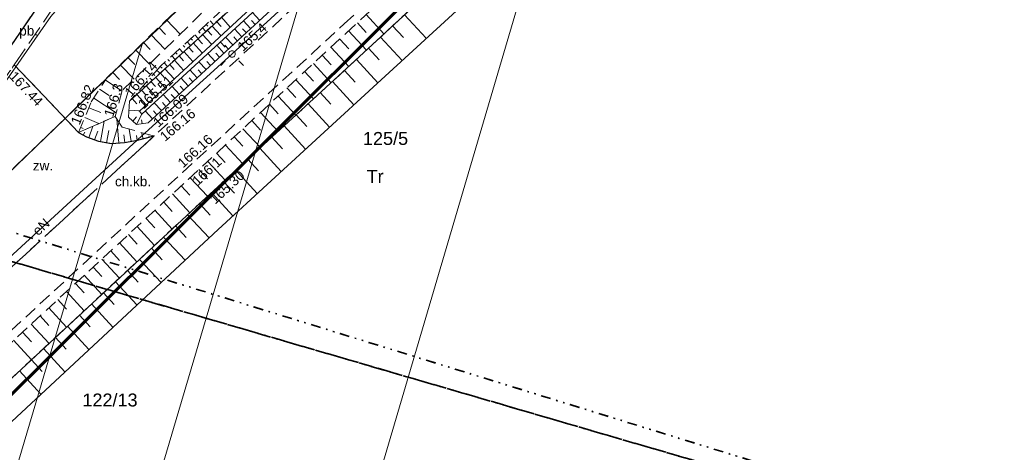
# Model space of a CAD drawing. Extents: x 7503703 to 7518012, y 5690450 to 5705715.
# Tile 39 of 50: x 7512704 to 7512780, y 5696855 to 5696889. Entities that reach past the tile are written whole.
import ezdxf
from ezdxf.enums import TextEntityAlignment as Align

# ---------------------------------------------------------------- set-up
doc = ezdxf.new("R2010")
doc.units = 0
for name, pattern in [('DWUKROPK1_5-3', [2.23, 0.75, -0.46, 0.05, -0.46, 0.05, -0.46]), ('KROPK2-2-2', [3.49, 1, -0.47, 0.05, -0.47, 1, -0.5]), ('PRZER1-1', [1, 0.5, -0.5]), ('PRZER2-1', [1.5, 1, -0.5]), ('PRZER3-1', [2, 1.5, -0.5])]:
    doc.linetypes.add(name, pattern=pattern)
doc.layers.get('0').update_dxf_attribs({"linetype": 'CONTINUOUS'})
for name, color, linetype, lineweight in [('EGDE', 7, 'CONTINUOUS', 18), ('EGDE_O', 7, 'CONTINUOUS', 18), ('EGPG', 7, 'CONTINUOUS', 18), ('GESGPB', 7, 'CONTINUOUS', 35), ('GESGPS', 7, 'CONTINUOUS', 35), ('GOSRBG', 7, 'CONTINUOUS', 18), ('GUPPRZ_O', 7, 'CONTINUOUS', 18), ('OTKC', 7, 'CONTINUOUS', 18), ('OTKC_O', 7, 'CONTINUOUS', 18), ('OTKJ', 7, 'CONTINUOUS', 18), ('OTKK', 7, 'CONTINUOUS', 25), ('OTKU', 7, 'CONTINUOUS', 18), ('OTKU_O', 7, 'CONTINUOUS', 18), ('OTRK', 7, 'CONTINUOUS', 18), ('OTRN', 7, 'CONTINUOUS', 13), ('OTRN_O', 7, 'CONTINUOUS', 13), ('OTRS', 7, 'CONTINUOUS', 13), ('OTRS_O', 7, 'CONTINUOUS', 13), ('OTRU', 7, 'CONTINUOUS', 18), ('SUEO', 7, 'CONTINUOUS', 18), ('SULO', 7, 'CONTINUOUS', 35)]:
    doc.layers.add(name, color=color, linetype=linetype, lineweight=lineweight)
for name, color, linetype, lineweight, true_color in [('EGUG', 96, 'CONTINUOUS', 18, 0x008000), ('EGUG_O', 96, 'CONTINUOUS', 18, 0x008000), ('GESKLU', 96, 'CONTINUOUS', 18, 0x008000), ('SUEP', 1, 'CONTINUOUS', 18, 0xff0000), ('SUEP_O', 1, 'CONTINUOUS', 18, 0xff0000)]:
    doc.layers.add(name, color=color, linetype=linetype, lineweight=lineweight, true_color=true_color)
doc.styles.add('Arial', font='arial.ttf')

# ---------------------------------------------------------------- blocks, each defined once
blk = doc.blocks.new('D_GSPWPN1')
blk.add_hatch(color=0).paths.add_polyline_path([(-0.045, 0), (-0.043467, -0.011647), (-0.038971, -0.0225), (-0.03182, -0.03182), (-0.0225, -0.038971), (-0.011647, -0.043467), (0, -0.045), (0.011647, -0.043467), (0.0225, -0.038971), (0.03182, -0.03182), (0.038971, -0.0225), (0.043467, -0.011647), (0.045, 0), (0.043467, 0.011647), (0.038971, 0.0225), (0.03182, 0.03182), (0.0225, 0.038971), (0.011647, 0.043467), (0, 0.045), (-0.011647, 0.043467), (-0.0225, 0.038971), (-0.03182, 0.03182), (-0.038971, 0.0225), (-0.043467, 0.011647)])
blk = doc.blocks.new('D_GSPWPS1')
blk.add_hatch(color=0).paths.add_polyline_path([(-0.045, 0), (-0.043467, -0.011647), (-0.038971, -0.0225), (-0.03182, -0.03182), (-0.0225, -0.038971), (-0.011647, -0.043467), (0, -0.045), (0.011647, -0.043467), (0.0225, -0.038971), (0.03182, -0.03182), (0.038971, -0.0225), (0.043467, -0.011647), (0.045, 0), (0.043467, 0.011647), (0.038971, 0.0225), (0.03182, 0.03182), (0.0225, 0.038971), (0.011647, 0.043467), (0, 0.045), (-0.011647, 0.043467), (-0.0225, 0.038971), (-0.03182, 0.03182), (-0.038971, 0.0225), (-0.043467, 0.011647)])
blk = doc.blocks.new('D_GUPELA2')
blk.add_hatch(color=0).paths.add_polyline_path([(-0.001087, 0.044987), (0.011881, 0.043403), (0.021281, 0.03965), (0.030065, 0.033482), (0.038133, 0.023893), (0.043117, 0.012881), (0.044986, 0.001113), (0.044323, -0.007777), (0.040557, -0.019497), (0.033417, -0.030138), (0.024849, -0.037517), (0.013788, -0.042836), (0.002013, -0.044955), (-0.00982, -0.043916), (-0.020466, -0.040077), (-0.029541, -0.033946), (-0.036867, -0.025804), (-0.04187, -0.01649), (-0.04461, -0.005909), (-0.044532, 0.006476), (-0.041285, 0.017903), (-0.034764, 0.028574), (-0.024479, 0.03776), (-0.013449, 0.042943)])
at = {"color": 0}
for points in [[(-0.883883, 0.883883), (-0.53033, 0.53033)], [(0.883883, 0.883883), (0.53033, 0.53033)], [(-0.883883, -0.883883), (-0.53033, -0.53033)], [(0.883883, -0.883883), (0.53033, -0.53033)]]:
    blk.add_lwpolyline(points, dxfattribs=at)
blk = doc.blocks.new('D_GUPELA1')
at = {"color": 0}
blk.add_lwpolyline([(0, 0.25), (0.064705, 0.241481), (0.125, 0.216506), (0.176777, 0.176777), (0.216506, 0.125), (0.241481, 0.064705), (0.25, 0), (0.241481, -0.064705), (0.216506, -0.125), (0.176777, -0.176777), (0.125, -0.216506), (0.064705, -0.241481), (0, -0.25), (-0.064705, -0.241481), (-0.125, -0.216506), (-0.176777, -0.176777), (-0.216506, -0.125), (-0.241481, -0.064705), (-0.25, 0), (-0.241481, 0.064705), (-0.216506, 0.125), (-0.176777, 0.176777), (-0.125, 0.216506), (-0.064705, 0.241481)], close=True, dxfattribs=at)
blk = doc.blocks.new('D_GEPPGD1_2')
blk.add_hatch(color=0).paths.add_polyline_path([(0, -0.045), (0.013906, -0.042798), (0.02645, -0.036406), (0.036406, -0.02645), (0.042798, -0.013906), (0.045, 0), (0.042798, 0.013906), (0.036406, 0.02645), (0.02645, 0.036406), (0.013906, 0.042798), (0, 0.045), (-0.013906, 0.042798), (-0.02645, 0.036406), (-0.036406, 0.02645), (-0.042798, 0.013906), (-0.045, 0), (-0.042798, -0.013906), (-0.036406, -0.02645), (-0.02645, -0.036406), (-0.013906, -0.042798)])

msp = doc.modelspace()

# ---------------------------------------------------------------- linework, layer by layer
at = {"layer": 'EGDE', "color": 7, "linetype": 'Continuous', "lineweight": 18, "elevation": 10.22}
for points in [[(7512695.047, 5696787.292), (7512729.161, 5696902.336), (7512752.974, 5696925.642), (7512710.776, 5696782.632), (7512708.282, 5696783.37)], [(7512681.61, 5696741.96), (7512695.047, 5696787.292), (7512729.161, 5696902.336), (7512717.47, 5696890.889), (7512713.35, 5696886.929), (7512668.15, 5696734.72), (7512671.52, 5696736.42)], [(7512668.15, 5696734.72), (7512713.35, 5696886.929), (7512697.622, 5696871.76), (7512654.9, 5696728.02)]]:
    msp.add_lwpolyline(points, close=True, dxfattribs=at)
msp.add_lwpolyline([(7512550.14, 5696758.187), (7512563.38, 5696761.29), (7512577.049, 5696765.619), (7512584.278, 5696769.138), (7512587.988, 5696770.947), (7512599.816, 5696778.432), (7512607.915, 5696785.659), (7512612.414, 5696789.678), (7512632.502, 5696809.033), (7512681.646, 5696856.369), (7512697.622, 5696871.76), (7512713.35, 5696886.929), (7512717.47, 5696890.889), (7512689.851, 5696898.43), (7512674.495, 5696883.749), (7512592.16, 5696804.83), (7512587.987, 5696800.83), (7512583.288, 5696797.191), (7512578.028, 5696794.183), (7512572.679, 5696791.664), (7512564.28, 5696788.226), (7512558.57, 5696786.126), (7512552.67, 5696784.835)], dxfattribs=at)
at = {"layer": 'EGUG', "color": 96, "linetype": 'PRZER1-1', "lineweight": 18, "true_color": 0x008000, "elevation": 10.08}
for points in [[(7512632.502, 5696809.033), (7512681.646, 5696856.369), (7512697.622, 5696871.76), (7512713.35, 5696886.929), (7512717.47, 5696890.889), (7512729.161, 5696902.336), (7512752.974, 5696925.642), (7512773.634, 5696945.879), (7512797.065, 5696968.816), (7512818.915, 5696990.213), (7512824.737, 5696986.83), (7512830.69, 5696983.37), (7512843.21, 5696976.09), (7512868.792, 5696961.226), (7512859.113, 5696928.83), (7512847.14, 5696889.52), (7512841.85, 5696872.13), (7512838.22, 5696867.12), (7512827.45, 5696855.45), (7512807.74, 5696835.39), (7512801.73, 5696828.43), (7512798.02, 5696824.61), (7512776.84, 5696802.84)], [(7512552.67, 5696784.835), (7512558.57, 5696786.126), (7512564.28, 5696788.226), (7512572.679, 5696791.664), (7512578.028, 5696794.183), (7512583.288, 5696797.191), (7512587.987, 5696800.83), (7512592.16, 5696804.83), (7512674.495, 5696883.749), (7512689.851, 5696898.43), (7512717.47, 5696890.889), (7512713.35, 5696886.929), (7512697.622, 5696871.76), (7512681.646, 5696856.369), (7512632.502, 5696809.033), (7512612.414, 5696789.678), (7512607.915, 5696785.659), (7512599.816, 5696778.432), (7512587.988, 5696770.947), (7512584.278, 5696769.138), (7512577.049, 5696765.619), (7512563.38, 5696761.29), (7512550.14, 5696758.187)]]:
    msp.add_lwpolyline(points, dxfattribs=at)
at = {"layer": 'GESGPB', "color": 7, "linetype": 'DWUKROPK1_5-3', "lineweight": 35, "elevation": 10.1}
msp.add_lwpolyline([(7512599.331, 5697115.344), (7512556.49, 5696976.558), (7512542.821, 5696980.678), (7512539.742, 5696981.618), (7512535.872, 5696982.778), (7512528.932, 5696984.867), (7512521.993, 5696986.957), (7512517.453, 5696971.649), (7512513.453, 5696958.15), (7512506.043, 5696933.272), (7512834.022, 5696832.038), (7512839.07, 5696834.82), (7512845.963, 5696838.599), (7512853.095, 5696845.399), (7512853.94, 5696848.24), (7512867.188, 5696892.527), (7512874.83, 5696917.94), (7512878.731, 5696930.93), (7512790.055, 5696979.375), (7512630.836, 5697066.378), (7512611.809, 5697119.393)], close=True, dxfattribs=at)
msp.add_lwpolyline([(7512687.537, 5696658.789), (7512710.125, 5696679.718), (7512732.754, 5696700.686), (7512751.622, 5696717.964), (7512775.771, 5696740.543), (7512773.651, 5696742.772), (7512814.499, 5696782.09), (7512818.899, 5696786.32), (7512823.859, 5696791.259), (7512841.659, 5696808.999), (7512838.1, 5696819.75), (7512836.541, 5696824.448), (7512835.592, 5696827.288), (7512834.022, 5696832.038), (7512506.043, 5696933.272), (7512483.414, 5696857.279), (7512498.713, 5696853.178), (7512468.781, 5696736.369), (7512448.744, 5696658.123)], dxfattribs=at)
at = {"layer": 'GESGPS', "color": 7, "linetype": 'KROPK2-2-2', "lineweight": 35, "elevation": 10.1}
for points in [[(7512435.992, 5696952.002), (7512639.721, 5696890.866), (7512656.118, 5696886.387), (7512674.495, 5696883.749), (7512697.622, 5696871.76), (7512834.022, 5696832.038), (7512839.07, 5696834.82), (7512845.963, 5696838.599), (7512853.095, 5696845.399), (7512853.94, 5696848.24), (7512867.188, 5696892.527), (7512874.83, 5696917.94), (7512878.731, 5696930.93), (7512714.981, 5697063.118), (7512707.181, 5697060.838), (7512687.522, 5697055.079), (7512668.063, 5697049.38), (7512645.697, 5697042.829), (7512618.879, 5697120.893)], [(7512687.537, 5696658.789), (7512710.125, 5696679.718), (7512732.754, 5696700.686), (7512751.622, 5696717.964), (7512775.771, 5696740.543), (7512773.651, 5696742.772), (7512814.499, 5696782.09), (7512818.899, 5696786.32), (7512823.859, 5696791.259), (7512841.659, 5696808.999), (7512838.1, 5696819.75), (7512836.541, 5696824.448), (7512835.592, 5696827.288), (7512834.022, 5696832.038), (7512697.622, 5696871.76), (7512674.495, 5696883.749), (7512656.118, 5696886.387), (7512639.721, 5696890.866), (7512435.992, 5696952.002)]]:
    msp.add_lwpolyline(points, dxfattribs=at)
at = {"layer": 'GESKLU', "color": 96, "linetype": 'PRZER3-1', "lineweight": 18, "true_color": 0x008000, "elevation": 10.06}
for points in [[(7512632.502, 5696809.033), (7512681.646, 5696856.369), (7512697.622, 5696871.76), (7512713.35, 5696886.929), (7512717.47, 5696890.889), (7512729.161, 5696902.336), (7512752.974, 5696925.642), (7512773.634, 5696945.879), (7512797.065, 5696968.816), (7512818.915, 5696990.213), (7512824.737, 5696986.83), (7512830.69, 5696983.37), (7512843.21, 5696976.09), (7512868.792, 5696961.226), (7512859.113, 5696928.83), (7512847.14, 5696889.52), (7512841.85, 5696872.13), (7512838.22, 5696867.12), (7512827.45, 5696855.45), (7512807.74, 5696835.39), (7512801.73, 5696828.43), (7512798.02, 5696824.61), (7512776.84, 5696802.84)], [(7512552.67, 5696784.835), (7512558.57, 5696786.126), (7512564.28, 5696788.226), (7512572.679, 5696791.664), (7512578.028, 5696794.183), (7512583.288, 5696797.191), (7512587.987, 5696800.83), (7512592.16, 5696804.83), (7512674.495, 5696883.749), (7512689.851, 5696898.43), (7512717.47, 5696890.889), (7512713.35, 5696886.929), (7512697.622, 5696871.76), (7512681.646, 5696856.369), (7512632.502, 5696809.033), (7512612.414, 5696789.678), (7512607.915, 5696785.659), (7512599.816, 5696778.432), (7512587.988, 5696770.947), (7512584.278, 5696769.138), (7512577.049, 5696765.619), (7512563.38, 5696761.29), (7512550.14, 5696758.187)]]:
    msp.add_lwpolyline(points, dxfattribs=at)
at = {"layer": 'GOSRBG', "color": 3, "linetype": 'Continuous', "lineweight": 60, "elevation": 10.04}
msp.add_lwpolyline([(7512739.985, 5696896.446), (7512699.032, 5696928.944), (7512591.508, 5696959.84), (7512503.234, 5696985.761), (7512469.374, 5696889.223), (7512539.922, 5696865.093), (7512550.495, 5696898.359), (7512651.11, 5696869.527), (7512666.595, 5696861.927), (7512692.607, 5696849.266)], close=True, dxfattribs=at)
at = {"layer": 'OTKC', "color": 7, "linetype": 'PRZER2-1', "lineweight": 18, "elevation": 10.18}
for points in [[(7512782.47, 5696914.99), (7512779.48, 5696914.88), (7512775.49, 5696914.63), (7512769.51, 5696913.97), (7512765.56, 5696913.41), (7512761.61, 5696912.67), (7512758.7, 5696911.97), (7512754.06, 5696910.48), (7512751.16, 5696909.36), (7512747.57, 5696907.58), (7512744.18, 5696905.81), (7512741.46, 5696904.15), (7512738.96, 5696902.35), (7512736.87, 5696900.59), (7512726.38, 5696890.96), (7512714.29, 5696879.83), (7512698.86, 5696865.66), (7512694.68, 5696861.82), (7512667.1, 5696834.17), (7512638.18, 5696805.03)], [(7512640.81, 5696802.57), (7512669.74, 5696831.7), (7512696.62, 5696858.71), (7512716.49, 5696877.01), (7512729, 5696888.49), (7512738.56, 5696897.36), (7512740.89, 5696899.28), (7512743.31, 5696901.06), (7512745, 5696902.14), (7512746.88, 5696903.2), (7512749.42, 5696904.52), (7512753.04, 5696906.22), (7512755.04, 5696907.05), (7512756.8, 5696907.64), (7512759.68, 5696908.49), (7512761.63, 5696908.99), (7512764.57, 5696909.57), (7512767.53, 5696910.08), (7512771.52, 5696910.63), (7512774.6, 5696910.96), (7512778.49, 5696911.23), (7512781.49, 5696911.37)]]:
    msp.add_lwpolyline(points, dxfattribs=at)
at = {"layer": 'OTKJ', "color": 7, "linetype": 'PRZER3-1', "lineweight": 18, "elevation": 10.18}
msp.add_lwpolyline([(7512611.557, 5696798.557), (7512629.842, 5696816.509), (7512650.575, 5696836.803), (7512671.404, 5696857.173), (7512687.296, 5696868.773), (7512699.335, 5696881.17), (7512708.119, 5696893.984), (7512715.594, 5696901.122), (7512737.212, 5696922.643), (7512763.935, 5696949.102), (7512782.837, 5696967.833)], dxfattribs=at)
at = {"layer": 'OTKK', "color": 7, "linetype": 'Continuous', "lineweight": 25, "elevation": 10.18}
for points in [[(7512606.29, 5696793.88), (7512611.557, 5696798.557), (7512629.842, 5696816.509), (7512650.575, 5696836.803), (7512671.404, 5696857.173), (7512687.296, 5696868.773), (7512699.335, 5696881.17), (7512708.119, 5696893.984), (7512715.594, 5696901.122), (7512737.212, 5696922.643), (7512763.935, 5696949.102), (7512782.837, 5696967.833), (7512800.41, 5696984.95)], [(7512703.46, 5696885.33), (7512705.71, 5696882.95), (7512708.44, 5696880.09), (7512709.05, 5696879.76), (7512709.99, 5696879.42), (7512710.98, 5696879.24), (7512711.99, 5696879.32), (7512713, 5696879.49), (7512714.29, 5696879.83)]]:
    msp.add_lwpolyline(points, dxfattribs=at)
at = {"layer": 'OTKU', "color": 7, "linetype": 'PRZER3-1', "lineweight": 18, "elevation": 10.18}
for points in [[(7512671.404, 5696857.173), (7512671.802, 5696856.605), (7512674.912, 5696859.046), (7512687.046, 5696867.711), (7512688.556, 5696867.69), (7512689.348, 5696866.891), (7512691.538, 5696869.166), (7512690.093, 5696870.544), (7512692.266, 5696872.782), (7512694.561, 5696872.063), (7512697.07, 5696874.48), (7512701.58, 5696879.15), (7512700.99, 5696880.36), (7512700.38, 5696880.99), (7512703.46, 5696885.33), (7512708.788, 5696893.145), (7512737.734, 5696922.003), (7512737.212, 5696922.643), (7512715.594, 5696901.122), (7512708.119, 5696893.984), (7512699.335, 5696881.17), (7512687.296, 5696868.773)], [(7512697.07, 5696874.48), (7512701.58, 5696879.15), (7512700.99, 5696880.36), (7512700.38, 5696880.99), (7512703.46, 5696885.33), (7512705.71, 5696882.95), (7512708.44, 5696880.09), (7512709.05, 5696879.76), (7512709.99, 5696879.42), (7512710.98, 5696879.24), (7512711.99, 5696879.32), (7512713, 5696879.49), (7512714.29, 5696879.83), (7512698.86, 5696865.66), (7512699.38, 5696866.87), (7512699.71, 5696867.81), (7512699.94, 5696868.8), (7512699.96, 5696869.83), (7512699.85, 5696870.81), (7512699.6, 5696871.78), (7512698.25, 5696873.2)]]:
    msp.add_lwpolyline(points, close=True, dxfattribs=at)
at = {"layer": 'OTRK', "color": 7, "linetype": 'PRZER2-1', "lineweight": 18, "elevation": 10.06}
for points in [[(7512708.44, 5696880.09), (7512709.42, 5696882.46), (7512710.63, 5696884.32), (7512722.45, 5696895.82), (7512740.74, 5696913.93), (7512763.98, 5696936.78), (7512778.03, 5696950.93), (7512788.84, 5696961.54), (7512795.33, 5696967.76), (7512789.57, 5696960.66), (7512779.14, 5696949.77), (7512765.18, 5696935.36), (7512741.96, 5696912.08), (7512723.33, 5696894.55), (7512711.82, 5696883.33), (7512711.26, 5696881.34)], [(7512714.29, 5696879.83), (7512713, 5696879.49), (7512711.99, 5696879.32), (7512710.98, 5696879.24), (7512709.99, 5696879.42), (7512709.05, 5696879.76), (7512708.44, 5696880.09), (7512711.26, 5696881.34), (7512711.82, 5696880.5)]]:
    msp.add_lwpolyline(points, close=True, dxfattribs=at)
for points in [[(7512780.34, 5696919.36), (7512771.21, 5696918.1), (7512762.54, 5696916.63), (7512752.61, 5696914.12), (7512747.32, 5696911.66), (7512742.88, 5696909.24), (7512738.01, 5696906.07), (7512732.17, 5696901.5), (7512724.04, 5696893.67), (7512714.78, 5696885.22), (7512712.38, 5696882.53), (7512723.98, 5696893.09), (7512732.56, 5696901.11), (7512738.26, 5696905.76), (7512742.86, 5696908.77), (7512747.36, 5696911.14), (7512752.93, 5696913.67), (7512762.51, 5696916.13), (7512770.87, 5696917.51), (7512779.36, 5696918.2), (7512798.75, 5696918.37)], [(7512641.25, 5696801.96), (7512670.2, 5696831.21), (7512697.09, 5696858.21), (7512716.93, 5696876.47), (7512729.15, 5696887.78), (7512738.73, 5696896.58), (7512743.67, 5696900.52), (7512747.46, 5696902.73), (7512753.28, 5696905.61), (7512756.58, 5696906.81), (7512761.83, 5696908.35), (7512768.22, 5696909.49), (7512771.74, 5696909.88), (7512778.27, 5696910.56), (7512788.64, 5696910.74)], [(7512788.68, 5696909.14), (7512778.8, 5696909.26), (7512771.82, 5696908.48), (7512771.8, 5696908.32), (7512771.29, 5696908.42), (7512771.27, 5696908.32), (7512762.42, 5696906.39), (7512756.6, 5696904.94), (7512753.8, 5696903.76), (7512749.07, 5696901.43), (7512744.55, 5696898.52), (7512739.68, 5696894.77), (7512730.16, 5696885.94), (7512718.25, 5696875.02), (7512698.16, 5696856.38), (7512671.27, 5696829.6), (7512641.76, 5696800.07)]]:
    msp.add_lwpolyline(points, dxfattribs=at)
at = {"layer": 'OTRK', "color": 7, "linetype": 'Continuous', "lineweight": 18, "elevation": 10.06}
for points in [[(7512730.706, 5696889.209), (7512732.076, 5696887.717)], [(7512715.235, 5696888.8), (7512716.304, 5696887.701)], [(7512718.324, 5696888.454), (7512718.452, 5696888.314)], [(7512718.621, 5696888.725), (7512718.877, 5696888.444)], [(7512730.022, 5696888.581), (7512730.709, 5696887.834)], [(7512714.045, 5696887.642), (7512715.115, 5696886.542)], [(7512714.64, 5696888.221), (7512715.175, 5696887.672)], [(7512717.433, 5696887.641), (7512717.688, 5696887.362)], [(7512717.73, 5696887.912), (7512717.857, 5696887.772)], [(7512718.027, 5696888.183), (7512718.282, 5696887.903)], [(7512729.338, 5696887.953), (7512730.715, 5696886.455)], [(7512713.45, 5696887.064), (7512713.985, 5696886.513)], [(7512716.542, 5696886.828), (7512716.669, 5696886.689)], [(7512716.839, 5696887.099), (7512717.093, 5696886.82)], [(7512717.136, 5696887.37), (7512717.263, 5696887.23)], [(7512728.656, 5696887.323), (7512729.348, 5696886.576)], [(7512712.855, 5696886.485), (7512713.927, 5696885.384)], [(7512715.651, 5696886.015), (7512715.904, 5696885.738)], [(7512715.948, 5696886.286), (7512716.075, 5696886.147)], [(7512716.245, 5696886.557), (7512716.498, 5696886.279)], [(7512727.294, 5696886.062), (7512727.982, 5696885.318)], [(7512727.975, 5696886.692), (7512729.355, 5696885.202)], [(7512711.665, 5696885.327), (7512712.738, 5696884.225)], [(7512712.26, 5696885.906), (7512712.796, 5696885.355)], [(7512714.762, 5696885.2), (7512714.901, 5696885.076)], [(7512715.057, 5696885.473), (7512715.309, 5696885.197)], [(7512715.354, 5696885.744), (7512715.48, 5696885.605)], [(7512726.612, 5696885.431), (7512727.986, 5696883.947)], [(7512711.07, 5696884.748), (7512711.607, 5696884.197)], [(7512714.227, 5696884.6), (7512714.335, 5696884.504)], [(7512714.494, 5696884.9), (7512714.741, 5696884.68)], [(7512725.931, 5696884.801), (7512726.616, 5696884.06)], [(7512710.512, 5696884.139), (7512711.81, 5696883.295)], [(7512713.424, 5696883.7), (7512713.546, 5696883.591)], [(7512713.691, 5696884), (7512713.768, 5696883.932)], [(7512713.959, 5696884.3), (7512714.143, 5696884.135)], [(7512725.249, 5696884.17), (7512726.617, 5696882.692)], [(7512710.06, 5696883.443), (7512710.817, 5696882.951)], [(7512712.888, 5696883.1), (7512712.948, 5696883.047)], [(7512713.156, 5696883.4), (7512713.201, 5696883.359)], [(7512723.887, 5696882.909), (7512725.249, 5696881.437)], [(7512724.568, 5696883.539), (7512725.251, 5696882.802)], [(7512709.607, 5696882.748), (7512711.339, 5696881.621)], [(7512712.621, 5696882.8), (7512712.635, 5696882.787)], [(7512723.205, 5696882.278), (7512723.885, 5696881.544)], [(7512709.234, 5696882.01), (7512710.149, 5696881.632)], [(7512722.524, 5696881.647), (7512723.88, 5696880.182)], [(7512708.917, 5696881.243), (7512710.016, 5696880.788)], [(7512710.136, 5696879.394), (7512710.422, 5696880.969)], [(7512711.553, 5696879.285), (7512711.408, 5696881.118)], [(7512721.843, 5696881.017), (7512722.519, 5696880.286)], [(7512708.6, 5696880.476), (7512708.783, 5696880.4)], [(7512708.799, 5696879.896), (7512708.924, 5696880.128)], [(7512709.231, 5696879.695), (7512709.552, 5696880.583)], [(7512709.68, 5696879.532), (7512709.918, 5696880.192)], [(7512710.606, 5696879.308), (7512710.778, 5696880.255)], [(7512712.029, 5696879.327), (7512711.93, 5696879.912)], [(7512712.5, 5696879.406), (7512712.34, 5696880.359)], [(7512712.971, 5696879.485), (7512712.909, 5696879.853)], [(7512713.434, 5696879.604), (7512713.304, 5696880.098)], [(7512721.161, 5696880.386), (7512722.511, 5696878.927)], [(7512713.896, 5696879.726), (7512713.866, 5696879.84)], [(7512719.798, 5696879.125), (7512721.143, 5696877.672)], [(7512720.48, 5696879.755), (7512721.153, 5696879.028)], [(7512719.117, 5696878.494), (7512719.788, 5696877.769)], [(7512718.436, 5696877.863), (7512719.774, 5696876.417)], [(7512717.754, 5696877.233), (7512718.422, 5696876.511)], [(7512717.073, 5696876.602), (7512718.405, 5696875.162)], [(7512715.707, 5696875.344), (7512717.039, 5696873.897)], [(7512716.39, 5696875.973), (7512717.055, 5696875.251)], [(7512715.024, 5696874.716), (7512715.691, 5696873.99)], [(7512714.341, 5696874.087), (7512715.678, 5696872.634)], [(7512713.657, 5696873.458), (7512714.327, 5696872.73)], [(7512712.974, 5696872.829), (7512714.317, 5696871.371)], [(7512711.608, 5696871.572), (7512712.956, 5696870.108)], [(7512712.291, 5696872.201), (7512712.964, 5696871.47)], [(7512710.925, 5696870.943), (7512711.6, 5696870.21)], [(7512710.242, 5696870.314), (7512711.594, 5696868.845)], [(7512709.559, 5696869.686), (7512710.236, 5696868.949)], [(7512708.192, 5696868.428), (7512708.872, 5696867.689)], [(7512708.875, 5696869.057), (7512710.233, 5696867.582)], [(7512707.509, 5696867.799), (7512708.872, 5696866.319)], [(7512706.826, 5696867.171), (7512707.509, 5696866.429)], [(7512706.143, 5696866.542), (7512707.511, 5696865.056)], [(7512705.46, 5696865.913), (7512706.145, 5696865.169)], [(7512704.093, 5696864.656), (7512704.781, 5696863.909)], [(7512704.777, 5696865.284), (7512706.149, 5696863.793)], [(7512703.41, 5696864.027), (7512704.788, 5696862.53)]]:
    msp.add_lwpolyline(points, dxfattribs=at)
at = {"layer": 'OTRU', "color": 7, "linetype": 'Continuous', "lineweight": 18, "elevation": 10.06}
for points in [[(7512798.53, 5696916.03), (7512779.76, 5696915.88), (7512771.37, 5696915.21), (7512763.07, 5696913.86), (7512753.51, 5696911.4), (7512748.27, 5696909.01), (7512743.86, 5696906.64), (7512739.52, 5696903.79), (7512734, 5696899.3), (7512725.22, 5696891.32), (7512713.83, 5696880.85), (7512712.93, 5696880.72), (7512713.34, 5696881.51), (7512724.72, 5696891.97), (7512733.41, 5696900.05), (7512739.04, 5696904.64), (7512743.48, 5696907.56), (7512747.76, 5696909.87), (7512753.21, 5696912.35), (7512762.87, 5696914.82), (7512771.13, 5696916.21), (7512779.36, 5696916.88), (7512798.61, 5696917)], [(7512643.25, 5696797.72), (7512672.83, 5696827.43), (7512699.17, 5696853.95), (7512719.24, 5696872.6), (7512731.55, 5696883.89), (7512740.76, 5696892.34), (7512745.52, 5696896.31), (7512750.55, 5696899.43), (7512755.03, 5696901.69), (7512762.11, 5696903.85), (7512770.81, 5696905.42), (7512771.27, 5696908.32), (7512762.42, 5696906.39), (7512756.6, 5696904.94), (7512753.8, 5696903.76), (7512749.07, 5696901.43), (7512744.55, 5696898.52), (7512739.68, 5696894.77), (7512730.16, 5696885.94), (7512718.25, 5696875.02), (7512698.16, 5696856.38), (7512671.27, 5696829.6), (7512641.76, 5696800.07)], [(7512723.98, 5696893.09), (7512712.38, 5696882.53), (7512712.31, 5696881.27), (7512712.93, 5696880.72), (7512713.34, 5696881.51), (7512713.14, 5696881.74), (7512724.46, 5696892.22)], [(7512719.488, 5696889.001), (7512720.172, 5696888.25)], [(7512722.448, 5696888.772), (7512721.895, 5696889.374)], [(7512733.672, 5696889.197), (7512735.355, 5696887.381)], [(7512718.761, 5696888.339), (7512719.45, 5696887.582)], [(7512719.125, 5696888.67), (7512719.468, 5696888.293)], [(7512721.758, 5696888.137), (7512721.205, 5696888.739)], [(7512722.103, 5696888.455), (7512721.826, 5696888.755)], [(7512732.742, 5696888.334), (7512733.581, 5696887.429)], [(7512718.034, 5696887.677), (7512718.729, 5696886.914)], [(7512718.398, 5696888.008), (7512718.744, 5696887.628)], [(7512720.722, 5696887.185), (7512720.445, 5696887.486)], [(7512721.067, 5696887.502), (7512720.514, 5696888.104)], [(7512721.412, 5696887.82), (7512721.136, 5696888.121)], [(7512731.812, 5696887.472), (7512733.486, 5696885.666)], [(7512717.307, 5696887.015), (7512718.007, 5696886.246)], [(7512717.671, 5696887.346), (7512718.019, 5696886.963)], [(7512719.686, 5696886.233), (7512719.133, 5696886.835)], [(7512720.031, 5696886.55), (7512719.755, 5696886.851)], [(7512720.376, 5696886.868), (7512719.823, 5696887.469)], [(7512716.217, 5696886.023), (7512716.571, 5696885.634)], [(7512716.58, 5696886.354), (7512717.286, 5696885.578)], [(7512716.944, 5696886.685), (7512717.295, 5696886.298)], [(7512718.995, 5696885.598), (7512718.442, 5696886.2)], [(7512719.341, 5696885.916), (7512719.064, 5696886.216)], [(7512730.882, 5696886.609), (7512731.717, 5696885.709)], [(7512715.49, 5696885.361), (7512715.847, 5696884.969)], [(7512715.853, 5696885.692), (7512716.565, 5696884.91)], [(7512718.305, 5696884.963), (7512717.752, 5696885.565)], [(7512718.65, 5696885.281), (7512718.374, 5696885.582)], [(7512729.951, 5696885.748), (7512731.606, 5696883.942)], [(7512714.763, 5696884.699), (7512715.123, 5696884.304)], [(7512715.126, 5696885.03), (7512715.843, 5696884.243)], [(7512717.614, 5696884.329), (7512717.061, 5696884.93)], [(7512717.96, 5696884.646), (7512717.683, 5696884.947)], [(7512729.016, 5696884.891), (7512729.844, 5696883.988)], [(7512713.672, 5696883.707), (7512714.4, 5696882.907)], [(7512714.036, 5696884.037), (7512714.398, 5696883.639)], [(7512714.399, 5696884.368), (7512715.122, 5696883.575)], [(7512716.233, 5696883.059), (7512715.68, 5696883.661)], [(7512716.578, 5696883.376), (7512716.302, 5696883.677)], [(7512716.924, 5696883.694), (7512716.371, 5696884.296)], [(7512717.269, 5696884.011), (7512716.992, 5696884.312)], [(7512728.081, 5696884.033), (7512729.737, 5696882.227)], [(7512712.945, 5696883.045), (7512713.679, 5696882.239)], [(7512713.309, 5696883.376), (7512713.674, 5696882.974)], [(7512715.543, 5696882.424), (7512714.989, 5696883.026)], [(7512715.888, 5696882.742), (7512715.611, 5696883.043)], [(7512727.146, 5696883.176), (7512727.974, 5696882.273)], [(7512712.582, 5696882.714), (7512712.95, 5696882.309)], [(7512714.852, 5696881.79), (7512714.299, 5696882.391)], [(7512715.197, 5696882.107), (7512714.921, 5696882.408)], [(7512726.211, 5696882.319), (7512727.867, 5696880.512)], [(7512712.341, 5696881.821), (7512713.177, 5696881.775)], [(7512714.162, 5696881.155), (7512713.608, 5696881.757)], [(7512714.507, 5696881.472), (7512714.23, 5696881.773)], [(7512725.276, 5696881.462), (7512726.104, 5696880.558)], [(7512712.632, 5696880.984), (7512712.927, 5696881.316)], [(7512713.347, 5696880.78), (7512713.305, 5696881.071)], [(7512724.341, 5696880.605), (7512725.998, 5696878.798)], [(7512723.406, 5696879.747), (7512724.234, 5696878.844)], [(7512722.471, 5696878.89), (7512724.128, 5696877.083)], [(7512721.536, 5696878.033), (7512722.365, 5696877.129)], [(7512720.601, 5696877.176), (7512722.258, 5696875.368)], [(7512719.666, 5696876.319), (7512720.495, 5696875.415)], [(7512718.731, 5696875.461), (7512720.389, 5696873.654)], [(7512717.799, 5696874.601), (7512718.632, 5696873.704)], [(7512716.869, 5696873.739), (7512718.534, 5696871.944)], [(7512715.939, 5696872.876), (7512716.772, 5696871.978)], [(7512715.009, 5696872.013), (7512716.676, 5696870.217)], [(7512714.08, 5696871.151), (7512714.913, 5696870.252)], [(7512713.15, 5696870.288), (7512714.817, 5696868.49)], [(7512712.22, 5696869.425), (7512713.054, 5696868.526)], [(7512711.29, 5696868.562), (7512712.959, 5696866.763)], [(7512710.36, 5696867.7), (7512711.195, 5696866.8)], [(7512709.43, 5696866.837), (7512711.101, 5696865.037)], [(7512708.501, 5696865.974), (7512709.336, 5696865.074)], [(7512707.571, 5696865.111), (7512709.242, 5696863.31)], [(7512706.641, 5696864.249), (7512707.477, 5696863.348)], [(7512705.711, 5696863.386), (7512707.384, 5696861.583)], [(7512704.781, 5696862.523), (7512705.618, 5696861.621)], [(7512703.851, 5696861.661), (7512705.526, 5696859.856)]]:
    msp.add_lwpolyline(points, dxfattribs=at)
at = {"layer": 'SUEP', "color": 1, "linetype": 'Continuous', "lineweight": 18, "true_color": 0xff0000, "elevation": 10.14}
for points in [[(7512787.765, 5696971.146), (7512777.545, 5696960.777), (7512775.895, 5696959.647), (7512774.755, 5696958.117), (7512765.715, 5696949.308), (7512756.484, 5696940), (7512754.734, 5696938.7), (7512753.644, 5696937.73), (7512752.374, 5696935.7), (7512744.844, 5696928.232), (7512735.363, 5696919.014), (7512733.492, 5696917.614), (7512732.582, 5696916.084), (7512723.021, 5696906.937), (7512714.42, 5696898.079), (7512712.56, 5696896.729), (7512711.73, 5696895.319), (7512706.28, 5696889.06), (7512700.441, 5696880.69)], [(7512785.36, 5696915.64), (7512779.51, 5696915.4), (7512775.02, 5696915.16), (7512767.18, 5696914.27), (7512763.96, 5696913.61), (7512758.5, 5696912.46), (7512754.71, 5696911.44), (7512750.95, 5696910.02), (7512747, 5696908.04), (7512743.95, 5696906.2), (7512743.54, 5696906.12), (7512740.47, 5696904), (7512737.06, 5696901.36), (7512734.52, 5696899.33), (7512729.02, 5696894.13), (7512720.32, 5696886.17), (7512713.3, 5696879.81), (7512697.88, 5696865.66), (7512697.81, 5696866.56), (7512693.99, 5696871.01), (7512692.9, 5696871.57), (7512691.693, 5696872.035)]]:
    msp.add_lwpolyline(points, dxfattribs=at)
at = {"layer": 'SULO', "color": 7, "linetype": 'Continuous', "lineweight": 35, "elevation": 10.12}
msp.add_lwpolyline([(7512713.3, 5696879.81), (7512697.88, 5696865.66)], dxfattribs=at)

# ---------------------------------------------------------------- block references
at = {"layer": 'EGPG', "color": 7, "linetype": 'Continuous', "lineweight": 18}
msp.add_blockref('D_GEPPGD1_2', (7512713.35, 5696886.929, 10.24), dxfattribs=at)
at = {"layer": 'OTRN', "color": 7, "linetype": 'Continuous', "lineweight": 13}
for p in [(7512711.26, 5696881.34, 10.08), (7512716.93, 5696876.47, 10.08)]:
    msp.add_blockref('D_GSPWPN1', p, dxfattribs=at)
at = {"layer": 'OTRS', "color": 7, "linetype": 'Continuous', "lineweight": 13}
for p in [(7512712.38, 5696882.53, 10.08), (7512713.14, 5696881.74, 10.08), (7512713.83, 5696880.85, 10.08), (7512708.44, 5696880.09, 10.08), (7512714.29, 5696879.83, 10.08), (7512716.49, 5696877.01, 10.08), (7512718.25, 5696875.02, 10.08)]:
    msp.add_blockref('D_GSPWPS1', p, dxfattribs=at)
at = {"layer": 'SUEO', "color": 7, "linetype": 'Continuous', "lineweight": 18}
for name, p in [('D_GUPELA2', (7512720.32, 5696886.17, 10.15)), ('D_GUPELA1', (7512720.32, 5696886.17, 10.16))]:
    msp.add_blockref(name, p, dxfattribs=at)

# ---------------------------------------------------------------- texts
at = {"layer": 'EGDE_O', "color": 7, "linetype": 'Continuous', "lineweight": 0, "style": 'Arial'}
for s, p in [('125/5', (7512732.199, 5696879.133, 10.8)), ('122/13', (7512710.868, 5696858.913, 10.8))]:
    msp.add_text(s, height=1, dxfattribs=at).set_placement(p, align=Align.CENTER)
at = {"layer": 'EGUG_O', "color": 96, "linetype": 'Continuous', "lineweight": 0, "true_color": 0x008000, "style": 'Arial'}
msp.add_text('Tr', height=1, dxfattribs=at).set_placement((7512731.391, 5696876.201, 10.8), align=Align.CENTER)
at = {"layer": 'GUPPRZ_O', "color": 1, "linetype": 'Continuous', "lineweight": 0, "true_color": 0xff0000, "style": 'Arial'}
msp.add_text('165.4', height=0.75, rotation=42.53669, dxfattribs=at).set_placement((7512721.153, 5696886.315, 10.8))
at = {"layer": 'OTKC_O', "color": 7, "linetype": 'Continuous', "lineweight": 0, "style": 'Arial'}
msp.add_text('ch.kb.', height=0.75, dxfattribs=at).set_placement((7512712.651, 5696875.938, 10.8), align=Align.CENTER)
at = {"layer": 'OTKU_O', "color": 7, "linetype": 'Continuous', "lineweight": 0, "style": 'Arial'}
for s, p in [('pb.', (7512704.569, 5696887.587, 10.8)), ('zw.', (7512705.68, 5696877.159, 10.8))]:
    msp.add_text(s, height=0.75, dxfattribs=at).set_placement(p, align=Align.CENTER)
at = {"layer": 'OTRN_O', "color": 7, "linetype": 'Continuous', "lineweight": 0, "style": 'Arial'}
for s, rotation, p in [('166.3', 72.441, (7512711.097, 5696881.236, 10.8)), ('166.1', 43.01466, (7512717.663, 5696875.932, 10.8))]:
    msp.add_text(s, height=0.75, rotation=rotation, dxfattribs=at).set_placement(p)
at = {"layer": 'OTRS_O', "color": 7, "linetype": 'Continuous', "lineweight": 0, "style": 'Arial'}
for s, rotation, p in [('166.14', 48.72817, (7512712.491, 5696882.78, 10.8)), ('167.44', 313.12786, (7512703.011, 5696884.393, 10.8)), ('166.82', 68.49463, (7512708.505, 5696880.625, 10.8)), ('165.51', 42.17012, (7512713.456, 5696881.853, 10.8)), ('166.09', 41.79195, (7512714.614, 5696880.449, 10.8)), ('166.16', 40.36247, (7512715.126, 5696879.361, 10.8)), ('166.16', 42.04311, (7512716.521, 5696877.311, 10.8)), ('165.30', 42.69597, (7512719.011, 5696874.505, 10.8))]:
    msp.add_text(s, height=0.75, rotation=rotation, dxfattribs=at).set_placement(p)
at = {"layer": 'SUEP_O', "color": 1, "linetype": 'Continuous', "lineweight": 0, "true_color": 0xff0000, "style": 'Arial'}
msp.add_text('eN', height=0.75, rotation=42.54073, dxfattribs=at).set_placement((7512705.788, 5696872.519, 10.8), align=Align.CENTER)

doc.saveas('drawing.dxf')
